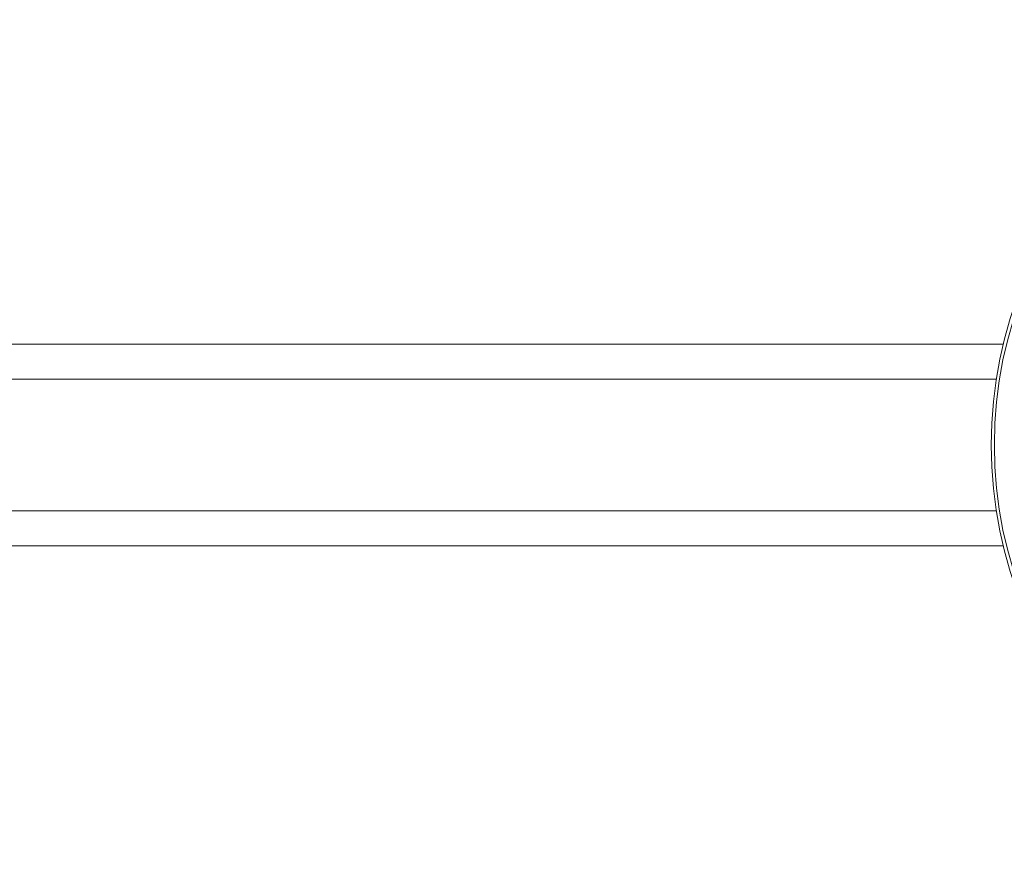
# Model space of a CAD drawing. Header units: millimetres. Extents: x -453 to 1924, y -67 to 428.
# Tile 35 of 88: x 224 to 287, y 373 to 428. Entities that reach past the tile are written whole.
import ezdxf

# ---------------------------------------------------------------- set-up
doc = ezdxf.new("R2010")
doc.units = ezdxf.units.MM

# ---------------------------------------------------------------- blocks, each defined once
blk = doc.blocks.new('Drawing View1')
at = {"color": 7, "linetype": 'Continuous', "lineweight": 18}
for p, q in [((373.322, 33.958), (226.678, 33.958)), ((227.127, 31.708), (372.873, 31.708)), ((227.127, 23.208), (372.873, 23.208)), ((226.678, 20.958), (373.322, 20.958))]:
    blk.add_line(p, q, dxfattribs=at)
for radius in [27.458, 27.457, 27.249]:
    blk.add_circle((400, 27.458), radius, dxfattribs=at)

msp = doc.modelspace()

# ---------------------------------------------------------------- block references
at = {"color": 7, "linetype": 'Continuous', "lineweight": 18}
msp.add_blockref('Drawing View1', (-86.291, 372.684), dxfattribs=at)

doc.saveas('drawing.dxf')
